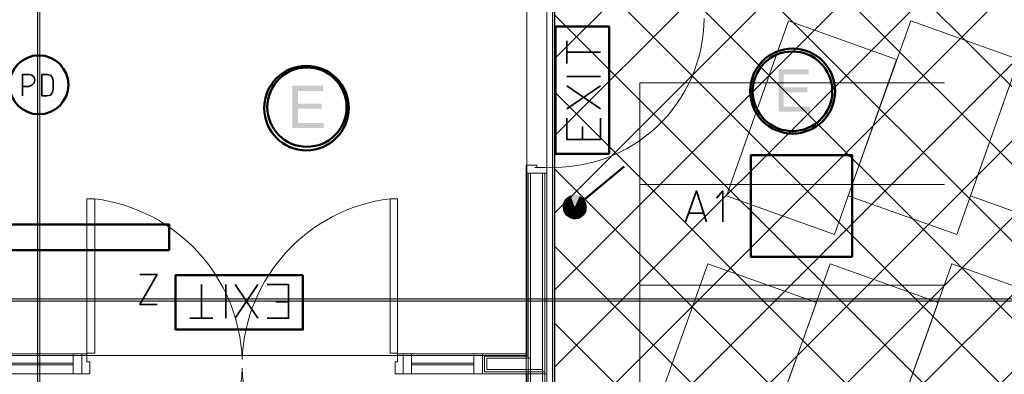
# Model space of a CAD drawing. Header units: millimetres. Extents: x 0.9 to 32.8, y 0.3 to 23.1.
# Tile 59 of 111: x 13.3 to 15.6, y 2 to 2.8. Entities that reach past the tile are written whole.
import ezdxf

# ---------------------------------------------------------------- set-up
doc = ezdxf.new("R2010")
doc.units = ezdxf.units.MM
doc.layers.add('PDF_Geometry', color=9, linetype='Continuous', true_color=0x808080)
doc.layers.add('PDF_Solid Fills', color=7, linetype='Continuous')

msp = doc.modelspace()

# ---------------------------------------------------------------- hatches: boundary and pattern name
h = msp.add_hatch()
h.set_pattern_fill('ANSI37', color=256, scale=0.04)
h.paths.add_polyline_path([(14.5873, 4.1666), (23.317, 4.1666), (23.317, 0.705), (14.5873, 0.705)])
at = {"layer": 'PDF_Solid Fills', "transparency": 33554559}
for points in [[(15.1789, 2.7082), (15.1089, 2.7082), (15.1089, 2.6099), (15.1822, 2.6099), (15.1822, 2.6216), (15.1206, 2.6216), (15.1206, 2.6549), (15.1756, 2.6549), (15.1756, 2.6666), (15.1206, 2.6666), (15.1206, 2.6966), (15.1789, 2.6966)], [(14.0473, 2.6699), (13.9756, 2.6699), (13.9756, 2.5716), (14.0489, 2.5716), (14.0489, 2.5833), (13.989, 2.5833), (13.989, 2.6166), (14.0439, 2.6166), (14.0439, 2.6282), (13.989, 2.6282), (13.989, 2.6582), (14.0473, 2.6582)]]:
    msp.add_hatch(color=256, dxfattribs=at).paths.add_polyline_path(points)
at = {"layer": 'PDF_Solid Fills', "true_color": 0x808080, "transparency": 33554559}
msp.add_hatch(color=8, dxfattribs=at).paths.add_polyline_path([(28.2152, 2.1699), (28.2152, 2.1733), (1.3427, 2.1733), (1.3427, 2.1683), (28.2152, 2.1683)])

# ---------------------------------------------------------------- linework, layer by layer
msp.add_lwpolyline([(14.5873, 4.1666), (23.317, 4.1666), (23.317, 0.705), (14.5873, 0.705)], close=True)
at = {"layer": 'PDF_Geometry', "lineweight": 5}
for points in [[(13.3873, 0.43), (13.3873, 22.9375), (13.3873, 22.9143), (13.3823, 22.9143), (13.3823, 22.9375), (13.3823, 0.43)], [(14.5873, 0.4283), (14.5873, 22.9375), (14.5873, 22.9143), (14.5823, 22.9143), (14.5823, 22.9375), (14.5823, 0.4283)]]:
    msp.add_lwpolyline(points, dxfattribs=at)
at = {"layer": 'PDF_Geometry', "color": 254, "lineweight": 18, "true_color": 0xdcdcdc}
for points in [[(12.2773, 9.283), (14.5223, 9.283), (14.5223, 2.0416), (12.2773, 2.0416)], [(15.7122, 1.0366), (15.7122, 2.8999), (14.5689, 2.8999), (14.5689, 1.0366)]]:
    msp.add_lwpolyline(points, close=True, dxfattribs=at)
at = {"layer": 'PDF_Geometry', "color": 4, "lineweight": 50}
for points in [[(14.7139, 2.5116), (14.7139, 2.8082), (14.5889, 2.8082), (14.5889, 2.5116)], [(14.0006, 2.2283), (13.704, 2.2283), (13.704, 2.1016), (14.0006, 2.1016)]]:
    msp.add_lwpolyline(points, close=True, dxfattribs=at)
at = {"layer": 'PDF_Geometry', "lineweight": 18}
for points in [[(14.9873, 2.4132), (15.2389, 2.3233), (15.3839, 2.7316), (15.1322, 2.8216)], [(15.2706, 2.4132), (15.5239, 2.3233), (15.6689, 2.7316), (15.4172, 2.8216)], [(15.5556, 2.4132), (15.8072, 2.3233), (15.9522, 2.7316), (15.7005, 2.8216)], [(14.5689, 2.4799), (14.5689, 2.4666), (14.5206, 2.4666), (14.5206, 2.4849), (14.5456, 2.4849), (14.5456, 2.4799), (14.5406, 2.4799)], [(13.4973, 2.0466), (13.5156, 2.0466), (13.5156, 2.4066), (13.4973, 2.4066)], [(14.2206, 2.0466), (14.2039, 2.0466), (14.2039, 2.4066), (14.2206, 2.4066)], [(14.7989, 1.8483), (15.0506, 1.7583), (15.1972, 2.1649), (14.9439, 2.2549)], [(15.0839, 1.8483), (15.3356, 1.7583), (15.4806, 2.1649), (15.2289, 2.2549)], [(15.3672, 1.8483), (15.6189, 1.7583), (15.7655, 2.1649), (15.5122, 2.2549)], [(13.4856, 1.9983), (13.4856, 2.0449), (13.4656, 2.0449), (13.4656, 1.9983)], [(13.4973, 2.0449), (13.4856, 2.0449), (13.4856, 1.9983), (13.504, 1.9983), (13.504, 2.0266), (13.4973, 2.0266)], [(14.2206, 2.0449), (14.2339, 2.0449), (14.2339, 1.9983), (14.2156, 1.9983), (14.2156, 2.0266), (14.2206, 2.0266)], [(14.2539, 1.9983), (14.2539, 2.0449), (14.2339, 2.0449), (14.2339, 1.9983)], [(14.4189, 1.9983), (14.4189, 2.0449), (14.3989, 2.0449), (14.3989, 1.9983)]]:
    msp.add_lwpolyline(points, close=True, dxfattribs=at)
at = {"layer": 'PDF_Geometry', "color": 7, "lineweight": 35}
for points in [[(14.6156, 2.7216), (14.6156, 2.7749)], [(14.6156, 2.7482), (14.6939, 2.7482)], [(13.3473, 2.6466), (13.3473, 2.6966), (13.3623, 2.6966), (13.369, 2.6949), (13.374, 2.6899), (13.3756, 2.6832), (13.374, 2.6766), (13.369, 2.6716), (13.3623, 2.6682), (13.3473, 2.6682)], [(14.6939, 2.6916), (14.6156, 2.6916)], [(14.6939, 2.6166), (14.6156, 2.6699)], [(14.6156, 2.6166), (14.6939, 2.6699)], [(14.6939, 2.5949), (14.6939, 2.5449), (14.6156, 2.5449), (14.6156, 2.5949)], [(14.6522, 2.5449), (14.6522, 2.5749)], [(14.8923, 2.3532), (14.9172, 2.4249), (14.9406, 2.3532)], [(14.9789, 2.3532), (14.9789, 2.4249), (14.9639, 2.4083)], [(14.9339, 2.3733), (14.9006, 2.3733)], [(13.6206, 2.2299), (13.6606, 2.2299), (13.6206, 2.1599), (13.6606, 2.1599)], [(13.7639, 2.1283), (13.7639, 2.2066)], [(13.8206, 2.2066), (13.8206, 2.1283)], [(13.8956, 2.2066), (13.8423, 2.1283)], [(13.8956, 2.1283), (13.8423, 2.2066)], [(13.9173, 2.2066), (13.9673, 2.2066), (13.9673, 2.1283), (13.9173, 2.1283)], [(13.9673, 2.1666), (13.9373, 2.1666)], [(13.7906, 2.1283), (13.7373, 2.1283)]]:
    msp.add_lwpolyline(points, dxfattribs=at)
msp.add_lwpolyline([(13.3923, 2.6466), (13.404, 2.6466), (13.4123, 2.6482), (13.4173, 2.6549), (13.419, 2.6616), (13.419, 2.6816), (13.4173, 2.6882), (13.4123, 2.6949), (13.404, 2.6966), (13.3923, 2.6966)], close=True, dxfattribs=at)
at = {"layer": 'PDF_Geometry', "color": 254, "lineweight": 18, "true_color": 0xdcdcdc}
for points in [[(15.4956, 1.26), (14.7856, 1.26), (14.7856, 2.6766), (15.4956, 2.6766)], [(14.7856, 2.4399), (15.4956, 2.4399)], [(14.7856, 2.2049), (15.4956, 2.2049)]]:
    msp.add_lwpolyline(points, dxfattribs=at)
at = {"layer": 'PDF_Geometry', "color": 3, "lineweight": 50}
for points in [[(15.2806, 2.2716), (15.2806, 2.5082), (15.0439, 2.5082), (15.0439, 2.2716)], [(13.6889, 2.2866), (13.6889, 2.3466), (13.099, 2.3466), (13.099, 2.2866)]]:
    msp.add_lwpolyline(points, close=True, dxfattribs=at)
at = {"layer": 'PDF_Geometry', "color": 1, "lineweight": 50}
msp.add_lwpolyline([(14.6339, 2.3866), (14.7489, 2.4816)], dxfattribs=at)
at = {"layer": 'PDF_Geometry', "lineweight": 18}
for points in [[(14.5689, 1.015), (14.5689, 2.4666), (14.5206, 2.4666), (14.5206, 0.8133)], [(14.5256, 2.4666), (14.5256, 0.8183)], [(14.5306, 2.4666), (14.5306, 0.8233)], [(14.5589, 2.4666), (14.5589, 1.015)], [(14.5639, 2.4666), (14.5639, 1.015)], [(13.304, 2.0449), (13.4656, 2.0449)], [(14.3989, 2.0449), (14.2539, 2.0449)], [(14.5206, 2.0449), (14.4189, 2.0449), (14.4189, 1.9983), (14.5689, 1.9983)], [(13.304, 2.0233), (13.4656, 2.0233)], [(13.304, 2.0199), (13.4656, 2.0199)], [(14.3989, 2.0233), (14.2539, 2.0233)], [(14.3989, 2.0199), (14.2539, 2.0199)], [(14.5256, 2.0399), (14.4239, 2.0399), (14.4239, 2.0033), (14.5639, 2.0033)], [(14.5306, 2.0349), (14.4289, 2.0349), (14.4289, 2.0083), (14.5589, 2.0083)], [(13.304, 1.9983), (13.4656, 1.9983)], [(14.3989, 1.9983), (14.2539, 1.9983)], [(14.5223, 1.9983), (14.5223, 0.98)]]:
    msp.add_lwpolyline(points, dxfattribs=at)
for points in [[(14.2039, 2.4066, 0.368572), (13.8589, 2.0316, 0.36764), (13.5156, 2.4066)], [(13.5156, 1.6366, 0.366995), (13.8589, 2.0116, 0.364721), (14.2039, 1.6366)]]:
    msp.add_lwpolyline(points, format="xyb", dxfattribs=at)
at = {"layer": 'PDF_Geometry', "lineweight": 5}
msp.add_lwpolyline([(28.2152, 2.1699), (28.2152, 2.1733), (1.3427, 2.1733), (1.3427, 2.1683), (28.2152, 2.1683)], close=True, dxfattribs=at)
at = {"layer": 'PDF_Geometry', "color": 4, "lineweight": 50}
for centre, radius in [((15.1416, 2.6576), 0.099), ((15.1411, 2.6571), 0.0928), ((14.0087, 2.618), 0.0985), ((14.0099, 2.6202), 0.0924)]:
    msp.add_circle(centre, radius, dxfattribs=at)
at = {"layer": 'PDF_Geometry', "color": 3, "lineweight": 50}
msp.add_circle((13.3853, 2.6722), 0.0687, dxfattribs=at)
at = {"layer": 'PDF_Geometry', "lineweight": 18}
msp.add_arc((14.5853, 2.8298), 0.3502, 267.3153, 359.4765, dxfattribs=at)
at = {"layer": 'PDF_Solid Fills', "color": 8, "lineweight": 5, "true_color": 0x808080, "transparency": 33554559}
for points in [[(13.3873, 0.43), (13.3873, 22.9376), (13.3823, 0.43), (13.3823, 22.9376)], [(14.5873, 0.4283), (14.5873, 22.9376), (14.5823, 0.4283), (14.5823, 22.9376)]]:
    msp.add_solid(points, dxfattribs=at)
at = {"layer": 'PDF_Solid Fills', "color": 1, "lineweight": 35, "transparency": 33554559}
for points in [[(14.6139, 2.4083), (14.6239, 2.4149), (14.6339, 2.3866)], [(14.6239, 2.4149), (14.6356, 2.4166), (14.6339, 2.3866)], [(14.6356, 2.4166), (14.6456, 2.4132), (14.6339, 2.3866)], [(14.6456, 2.4132), (14.6556, 2.4066), (14.6339, 2.3866)], [(14.6056, 2.3883), (14.6073, 2.3999), (14.6339, 2.3866)], [(14.6073, 2.3766), (14.6056, 2.3883), (14.6339, 2.3866)], [(14.6073, 2.3999), (14.6139, 2.4083), (14.6339, 2.3866)], [(14.6123, 2.3683), (14.6073, 2.3766), (14.6339, 2.3866)], [(14.6222, 2.3616), (14.6123, 2.3683), (14.6339, 2.3866)], [(14.6322, 2.3583), (14.6222, 2.3616), (14.6339, 2.3866)], [(14.6439, 2.3599), (14.6322, 2.3583), (14.6339, 2.3866)], [(14.6556, 2.4066), (14.6606, 2.3966), (14.6339, 2.3866)], [(14.6606, 2.3966), (14.6622, 2.3866), (14.6339, 2.3866)], [(14.6622, 2.3866), (14.6606, 2.3749), (14.6339, 2.3866)], [(14.6606, 2.3749), (14.6539, 2.3666), (14.6339, 2.3866)], [(14.6539, 2.3666), (14.6439, 2.3599), (14.6339, 2.3866)]]:
    msp.add_solid(points, dxfattribs=at)

doc.saveas('drawing.dxf')
